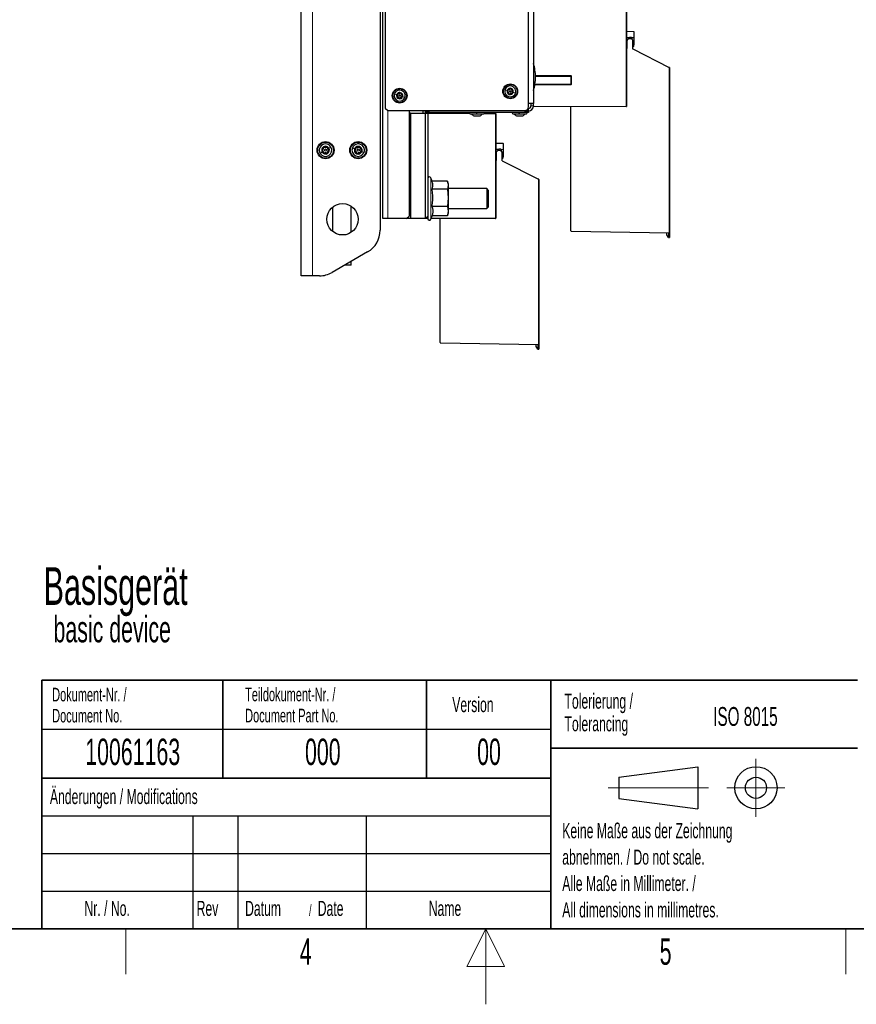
# Model space of a CAD drawing. Header units: millimetres. Extents: x 5 to 418, y 2 to 292.
# Tile 63 of 93: x 155 to 266, y 2 to 133. Entities that reach past the tile are written whole.
import ezdxf

# ---------------------------------------------------------------- set-up
doc = ezdxf.new("R2010")
doc.units = ezdxf.units.MM
doc.layers.add('SLD-0', color=7, linetype='Continuous')
doc.styles.add('SLDTEXTSTYLE0', font='TXT', dxfattribs={"width": 0.605})

msp = doc.modelspace()

# ---------------------------------------------------------------- linework, layer by layer
at = {"color": 7, "linetype": 'Continuous', "lineweight": 25}
for p, q in [((192.4889, 98.6404), (192.4889, 260.3071)), ((203.3222, 106.2237), (203.3222, 249.0571)), ((203.6556, 157.8071), (203.6556, 120.8904)), ((202.9889, 149.9904), (202.9889, 104.7026)), ((222.6556, 121.0571), (222.6556, 134.669)), ((223.3222, 135.0071), (223.3222, 121.5071)), ((235.6556, 134.9896), (235.6556, 121.1237)), ((235.6883, 131.0905), (236.6228, 131.0741)), ((236.6556, 131.0408), (236.6556, 130.2197)), ((235.6883, 130.2752), (235.6556, 130.276)), ((235.6556, 129.406), (235.6883, 129.4069)), ((235.6883, 130.2752), (236.0756, 130.265)), ((235.6889, 129.4069), (235.6883, 129.4069)), ((235.6889, 129.7491), (235.6889, 128.776)), ((236.1504, 130.0802), (236.0222, 130.0824)), ((236.0756, 130.265), (236.0756, 130.2626)), ((236.3231, 130.2583), (236.0756, 130.2626)), ((236.3231, 130.2583), (236.3556, 130.2577)), ((236.3556, 130.2577), (236.6228, 130.253)), ((236.3556, 130.2244), (236.3556, 130.2577)), ((236.3556, 130.2244), (236.3556, 130.0378)), ((236.5222, 128.712), (236.5222, 129.7491)), ((236.6556, 130.2197), (236.6556, 129.2694)), ((235.6556, 128.7427), (235.6562, 128.7427)), ((235.6889, 128.9249), (235.6883, 128.9249)), ((236.5222, 128.7491), (241.3374, 126.2956)), ((241.3556, 126.2659), (241.3556, 104.354)), ((223.5875, 125.1379), (228.2889, 125.1332)), ((228.3222, 124.0697), (228.3222, 125.111)), ((228.2889, 124.0476), (223.5129, 124.0428)), ((223.3222, 121.5071), (222.6556, 121.5071)), ((222.9889, 121.5071), (222.9889, 121.1737)), ((223.3222, 121.1737), (223.3222, 121.5071)), ((203.6556, 120.8904), (203.9889, 120.5571)), ((203.9889, 120.5571), (222.1556, 120.5571)), ((206.8222, 120.5571), (206.8222, 106.5571)), ((206.9889, 120.2237), (206.8222, 120.2237)), ((206.9889, 120.2237), (206.9889, 106.2237)), ((206.9889, 120.2237), (208.9889, 120.2237)), ((208.6556, 120.5571), (208.6556, 120.2237)), ((208.9889, 120.3071), (208.9889, 120.5071)), ((208.9889, 120.5071), (209.4889, 120.5071)), ((209.4889, 120.3071), (208.9889, 120.3071)), ((208.9889, 106.2237), (208.9889, 120.2237)), ((208.9889, 120.2237), (209.3222, 120.2237)), ((209.3222, 120.2237), (209.3222, 106.5571)), ((209.3222, 120.2052), (214.8438, 120.1956)), ((209.4056, 120.5071), (209.4056, 120.5571)), ((222.1556, 120.5071), (209.4889, 120.5071)), ((222.1556, 120.3071), (209.4889, 120.3071)), ((216.7994, 120.1922), (218.289, 120.1896)), ((217.8222, 120.3071), (217.8222, 120.2237)), ((218.2906, 120.1921), (217.823, 120.2166)), ((222.1556, 120.5071), (222.6556, 120.5071)), ((222.6556, 120.3071), (222.1556, 120.3071)), ((222.3222, 120.5856), (222.3222, 120.5071)), ((222.5579, 120.7602), (222.5579, 120.5071)), ((222.6556, 120.8404), (222.6062, 120.8404)), ((222.6556, 120.5071), (222.6556, 120.3071)), ((223.3222, 121.1737), (223.3222, 121.1022)), ((223.3222, 121.0689), (223.3222, 121.1022)), ((235.6223, 121.0903), (223.3222, 121.0689)), ((228.2722, 104.6152), (228.2722, 121.0775)), ((214.9222, 120.1404), (216.7222, 120.1404)), ((215.41, 119.8487), (215.4168, 119.8487)), ((215.4168, 119.8487), (216.2344, 119.8487)), ((218.3222, 120.1562), (218.3222, 120.1588)), ((218.3222, 120.1562), (218.3222, 106.2903)), ((220.5889, 120.1404), (222.3889, 120.1404)), ((221.0767, 119.8487), (221.0835, 119.8487)), ((221.0835, 119.8487), (221.9011, 119.8487)), ((218.355, 116.2571), (219.2895, 116.2408)), ((218.355, 115.4418), (218.3222, 115.4427)), ((218.355, 115.4418), (218.7423, 115.4317)), ((218.817, 115.2468), (218.6889, 115.2491)), ((218.7423, 115.4317), (218.7423, 115.4292)), ((218.9898, 115.4249), (218.7423, 115.4292)), ((218.9898, 115.4249), (219.0222, 115.4244)), ((219.0222, 115.4244), (219.2895, 115.4197)), ((219.0222, 115.391), (219.0222, 115.4244)), ((219.0222, 115.391), (219.0222, 115.2044)), ((219.3222, 116.2075), (219.3222, 115.3864)), ((219.3222, 115.3864), (219.3222, 114.436)), ((218.3222, 114.5727), (218.355, 114.5736)), ((218.3222, 113.9093), (218.3228, 113.9094)), ((218.3556, 114.5736), (218.355, 114.5736)), ((218.3556, 114.0916), (218.355, 114.0916)), ((218.3556, 114.9157), (218.3556, 113.9427)), ((219.1889, 113.8786), (219.1889, 114.9157)), ((219.1889, 113.9157), (224.004, 111.4623)), ((209.8921, 111.1341), (209.7102, 111.6338)), ((211.906, 111.1963), (209.8694, 111.1963)), ((211.906, 111.1963), (211.9889, 110.6749)), ((211.9889, 110.8904), (211.9236, 111.1341)), ((224.0222, 111.4326), (224.0222, 89.5207)), ((211.906, 110.1535), (209.8681, 110.1535)), ((211.9889, 110.6749), (211.906, 110.1535)), ((211.906, 110.1535), (211.9889, 109.0006)), ((211.9889, 110.8904), (211.9889, 110.6749)), ((211.9889, 110.6749), (211.9889, 109.0006)), ((217.1175, 110.2237), (211.9889, 110.2237)), ((217.3222, 110.019), (217.1175, 110.2237)), ((217.1175, 110.2237), (217.1175, 107.7357)), ((217.3222, 110.019), (217.3222, 107.913)), ((211.9889, 109.0006), (211.906, 107.8476)), ((211.9889, 109.0006), (211.9889, 107.216)), ((196.6556, 107.7412), (196.6556, 104.5396)), ((199.1556, 104.4144), (199.1556, 107.8664)), ((211.906, 107.8476), (209.8681, 107.8476)), ((211.906, 107.8476), (211.9889, 107.216)), ((211.9889, 107.216), (211.906, 106.5845)), ((211.9889, 107.5571), (217.1175, 107.5571)), ((211.9889, 107.216), (211.9889, 106.8904)), ((217.1175, 107.5571), (217.3222, 107.7618)), ((217.1175, 107.7357), (217.1175, 107.5571)), ((217.3222, 107.913), (217.3222, 107.7618)), ((203.9889, 106.2237), (203.3222, 106.2237)), ((206.4889, 106.2237), (203.9889, 106.2237)), ((206.4889, 106.2237), (206.8222, 106.5571)), ((206.9889, 106.2237), (206.4889, 106.2237)), ((208.9889, 106.2237), (206.9889, 106.2237)), ((209.3222, 106.5571), (208.9889, 106.2237)), ((209.3222, 106.2413), (209.006, 106.2408)), ((209.3222, 106.5571), (209.3222, 106.2154)), ((209.7102, 106.147), (209.8694, 106.5845)), ((218.289, 106.257), (209.7448, 106.2421)), ((211.906, 106.5845), (209.8681, 106.5845)), ((210.9389, 89.7818), (210.9389, 106.2442)), ((211.906, 106.5845), (211.9162, 106.6487)), ((211.9236, 106.6467), (211.9889, 106.8904)), ((228.305, 104.5818), (241.3228, 104.3546)), ((241.0222, 104.0824), (241.0222, 104.3599)), ((241.2166, 103.7457), (241.0222, 104.0824)), ((241.2166, 104.3565), (241.2166, 103.7457)), ((241.2166, 103.7457), (241.3556, 103.7433)), ((241.3556, 104.354), (241.3228, 104.3546)), ((241.3556, 104.354), (241.3556, 103.7433)), ((201.3222, 101.8158), (196.5957, 99.087)), ((199.1556, 100.0571), (198.276, 100.0571)), ((199.1556, 100.0571), (199.1556, 100.5649)), ((193.9889, 98.6404), (192.4889, 98.6404)), ((194.9291, 98.6404), (193.9889, 98.6404)), ((210.9717, 89.7485), (223.9895, 89.5213)), ((223.6889, 89.2491), (223.6889, 89.5265)), ((223.8833, 88.9124), (223.6889, 89.2491)), ((223.8833, 89.5231), (223.8833, 88.9124)), ((223.8833, 88.9124), (224.0222, 88.9099)), ((224.0222, 89.5207), (223.9895, 89.5213)), ((224.0222, 89.5207), (224.0222, 88.9099))]:
    msp.add_line(p, q, dxfattribs=at)
at = {"color": 7, "linetype": 'Continuous', "lineweight": 18}
for p, q in [((193.9889, 260.3071), (193.9889, 98.6404)), ((235.6223, 121.1237), (235.6223, 134.9896)), ((235.6556, 131.0571), (235.6883, 131.0571)), ((235.6883, 131.0571), (235.6883, 130.2752)), ((236.6228, 131.0408), (235.6883, 131.0571)), ((236.6228, 130.253), (236.6228, 131.0408)), ((236.6556, 131.0408), (236.6228, 131.0408)), ((235.6556, 129.4394), (235.6889, 129.4402)), ((235.6883, 129.4069), (235.6883, 128.9583)), ((236.3231, 130.0542), (236.3231, 130.2583)), ((236.6228, 130.2197), (236.3556, 130.2244)), ((236.6228, 129.2694), (236.6228, 130.2197)), ((236.6556, 130.2197), (236.6228, 130.2197)), ((235.6883, 128.9583), (235.6556, 128.9583)), ((235.6883, 128.9583), (235.6889, 128.9583)), ((241.3228, 126.2659), (236.5222, 128.712)), ((236.6556, 129.2694), (236.6228, 129.2694)), ((241.3228, 104.3546), (241.3228, 126.2659)), ((241.3228, 126.2659), (241.3556, 126.2659)), ((223.5852, 125.2212), (228.2888, 125.2165)), ((228.289, 125.1227), (223.5875, 125.1369)), ((228.289, 125.1227), (228.3132, 125.1227)), ((228.289, 124.0581), (228.289, 125.1227)), ((228.3222, 125.111), (228.3556, 125.111)), ((228.3556, 125.111), (228.3556, 124.0697)), ((228.2888, 123.9643), (223.4991, 123.9594)), ((223.513, 124.0436), (228.289, 124.0581)), ((228.289, 124.0581), (228.3132, 124.0581)), ((228.3222, 124.0697), (228.3556, 124.0697)), ((203.9889, 120.5571), (203.9889, 106.2237)), ((208.6556, 120.2397), (214.8391, 120.2289)), ((214.866, 120.1622), (209.3222, 120.1719)), ((209.4889, 120.5071), (209.4889, 120.3071)), ((216.8056, 120.2255), (217.789, 120.2238)), ((217.789, 120.2238), (217.789, 120.3071)), ((217.789, 120.2238), (217.8222, 120.2237)), ((222.1556, 120.3071), (222.1556, 120.5071)), ((222.6556, 120.8404), (222.6556, 120.5071)), ((222.9889, 121.1737), (223.3222, 121.1737)), ((223.3222, 121.1022), (235.6223, 121.1237)), ((235.6223, 121.1237), (235.6556, 121.1237)), ((218.289, 120.1562), (216.7746, 120.1589)), ((218.289, 106.2903), (218.289, 120.1562)), ((218.289, 120.1562), (218.3222, 120.1562)), ((218.3222, 116.2238), (218.355, 116.2238)), ((218.355, 116.2238), (218.355, 115.4418)), ((219.2895, 116.2075), (218.355, 116.2238)), ((218.9898, 115.2209), (218.9898, 115.4249)), ((219.2895, 115.3864), (219.0222, 115.391)), ((219.2895, 115.4197), (219.2895, 116.2075)), ((219.3222, 116.2075), (219.2895, 116.2075)), ((219.2895, 114.436), (219.2895, 115.3864)), ((219.3222, 115.3864), (219.2895, 115.3864)), ((218.3222, 114.606), (218.3556, 114.6069)), ((218.355, 114.1249), (218.3222, 114.1249)), ((218.355, 114.5736), (218.355, 114.1249)), ((218.355, 114.1249), (218.3556, 114.1249)), ((223.9895, 111.4326), (219.1889, 113.8786)), ((219.3222, 114.436), (219.2895, 114.436)), ((209.7102, 111.6338), (209.7102, 106.5937)), ((223.9895, 89.5213), (223.9895, 111.4326)), ((223.9895, 111.4326), (224.0222, 111.4326)), ((209.0394, 106.2742), (209.3222, 106.2747)), ((209.7102, 106.5937), (209.7102, 106.147)), ((209.7569, 106.2754), (218.289, 106.2903)), ((218.289, 106.2903), (218.3222, 106.2903))]:
    msp.add_line(p, q, dxfattribs=at)
at = {"color": 7, "linetype": 'Continuous', "lineweight": 25}
for centre, radius in [((220.2389, 123.1071), 0.9833), ((205.5722, 122.5404), 0.9833), ((220.2389, 123.1071), 0.0863), ((205.5722, 122.5404), 0.0863), ((195.7389, 115.3071), 1.1333), ((200.0722, 115.3071), 1.1333), ((195.7389, 115.3071), 0.1491), ((200.0722, 115.3071), 0.1491), ((197.9889, 106.1404), 2.0833)]:
    msp.add_circle(centre, radius, dxfattribs=at)
at = {"color": 7, "linetype": 'Continuous', "lineweight": 18}
for centre, radius in [((205.5722, 122.5404), 0.9), ((220.2389, 123.1071), 0.9), ((195.7389, 115.3071), 1.0333), ((200.0722, 115.3071), 1.0333)]:
    msp.add_circle(centre, radius, dxfattribs=at)
at = {"color": 7, "linetype": 'Continuous', "lineweight": 25}
for centre, radius, start, end in [((235.6889, 131.1238), 0.0333, 180, 269), ((236.6222, 131.0408), 0.0333, 0, 89), ((236.0222, 129.7491), 0.3333, 90, 180), ((236.0222, 129.7491), 0.3333, 88, 90), ((236.1889, 129.7491), 0.3333, 0, 96.640635), ((236.6222, 130.2197), 0.0333, 0, 89), ((235.6556, 128.776), 0.0333, 271, 0), ((235.6889, 128.8916), 0.0333, 91.037953, 104.422821), ((236.3228, 129.2694), 0.3, 311.661424, 0), ((236.3222, 129.2694), 0.3333, 306.869898, 0), ((217.4367, 125.0071), 6.1522, 0, 16.931195), ((241.3222, 126.2659), 0.0333, 0, 63), ((217.4367, 125.0071), 6.1522, 343.068805, 0), ((228.2889, 125.0998), 0.0333, 0, 89.923081), ((205.5722, 122.5404), 0.7333, 342.098601, 162.098601), ((205.5722, 122.5404), 0.4125, 342.098601, 162.098601), ((205.5722, 122.5404), 0.375, 132.098601, 192.098601), ((205.5722, 122.5404), 0.375, 72.098601, 132.098601), ((205.5722, 122.5404), 0.375, 12.098601, 72.098601), ((220.2389, 123.1071), 0.7333, 162.098601, 342.098601), ((220.2389, 123.1071), 0.7333, 342.098601, 162.098601), ((220.2389, 123.1071), 0.4125, 162.098601, 342.098601), ((220.2389, 123.1071), 0.4125, 342.098601, 162.098601), ((220.2389, 123.1071), 0.375, 132.098601, 192.098601), ((220.2389, 123.1071), 0.375, 192.098601, 252.098601), ((220.2389, 123.1071), 0.375, 72.098601, 132.098601), ((220.2389, 123.1071), 0.375, 252.098601, 312.098601), ((220.2389, 123.1071), 0.375, 12.098601, 72.098601), ((220.2389, 123.1071), 0.375, 312.098601, 12.098601), ((228.2889, 124.0809), 0.0333, 270.041471, 0), ((205.5722, 122.5404), 0.7333, 162.098601, 342.098601), ((205.5722, 122.5404), 0.4125, 162.098601, 342.098601), ((205.5722, 122.5404), 0.375, 192.098601, 252.098601), ((205.5722, 122.5404), 0.375, 252.098601, 312.098601), ((205.5722, 122.5404), 0.375, 312.098601, 12.098601), ((214.9222, 120.2237), 0.0833, 90, 270), ((216.7222, 120.2237), 0.0833, 270, 90), ((217.8556, 120.2483), 0.0333, 180, 267), ((217.8556, 120.2237), 0.0333, 180, 269.9), ((218.2889, 120.1562), 0.0333, 0, 89.9), ((218.2889, 120.1588), 0.0333, 0, 87), ((220.5889, 120.2237), 0.0833, 90, 270), ((222.1556, 121.0571), 0.5, 270, 0), ((222.3889, 120.2237), 0.0833, 270, 90), ((222.6556, 121.1737), 0.6667, 270, 0), ((222.6556, 121.1737), 0.3333, 270, 360), ((235.6222, 121.1237), 0.0333, 270.1, 0), ((218.3556, 116.2904), 0.0333, 180, 269), ((195.7389, 115.3071), 0.8333, 30, 210), ((195.7389, 115.3071), 0.8333, 210, 30), ((195.7389, 115.3071), 0.5133, 30, 210), ((195.7389, 115.3071), 0.4667, 120, 180), ((195.7389, 115.3071), 0.4667, 180, 240), ((195.7389, 115.3071), 0.5133, 210, 30), ((195.7389, 115.3071), 0.4667, 60, 120), ((195.7389, 115.3071), 0.4667, 0, 60), ((195.7389, 115.3071), 0.4667, 300, 0), ((200.0722, 115.3071), 0.8333, 157.551719, 337.551719), ((200.0722, 115.3071), 0.8333, 337.551719, 157.551719), ((200.0722, 115.3071), 0.5133, 157.551719, 337.551719), ((200.0722, 115.3071), 0.5133, 337.551719, 157.551719), ((200.0722, 115.3071), 0.4667, 127.551719, 187.551719), ((200.0722, 115.3071), 0.4667, 187.551719, 247.551719), ((200.0722, 115.3071), 0.4667, 67.551719, 127.551719), ((200.0722, 115.3071), 0.4667, 7.551719, 67.551719), ((200.0722, 115.3071), 0.4667, 307.551719, 7.551719), ((218.6889, 114.9157), 0.3333, 90, 180), ((218.6889, 114.9157), 0.3333, 88, 90), ((218.8556, 114.9157), 0.3333, 0, 96.640635), ((219.2889, 116.2075), 0.0333, 0, 89), ((219.2889, 115.3864), 0.0333, 0, 89), ((195.7389, 115.3071), 0.4667, 240, 300), ((200.0722, 115.3071), 0.4667, 247.551719, 307.551719), ((218.3222, 113.9427), 0.0333, 271, 0), ((218.3556, 114.0583), 0.0333, 91.037953, 104.422821), ((218.9895, 114.436), 0.3, 311.661424, 0), ((218.9889, 114.436), 0.3333, 306.869898, 0), ((209.5222, 111.5654), 0.2, 20, 180), ((223.9889, 111.4326), 0.0333, 0, 63), ((209.5222, 106.2154), 0.2, 180, 340), ((218.2889, 106.2903), 0.0333, 270.1, 0), ((199.6556, 104.7026), 3.3333, 300, 0), ((228.3056, 104.6152), 0.0333, 180, 269), ((194.9291, 101.9737), 3.3333, 270, 300), ((210.9722, 89.7818), 0.0333, 180, 269)]:
    msp.add_arc(centre, radius, start, end, dxfattribs=at)
at = {"color": 7, "linetype": 'Continuous', "lineweight": 18}
for centre, radius, start, end in [((236.1452, 131.0575), 0.4779, 358.001617, 1.998383), ((236.1452, 130.2364), 0.4779, 358.001617, 1.998383), ((240.8538, 126.5141), 0.5306, 332.112167, 335.68384), ((222.5636, 120.2071), 4.7747, 179.800002, 180.199998), ((213.5143, 120.1729), 4.7747, 359.800002, 0.199998), ((230.8476, 121.107), 4.7747, 359.800002, 0.199998), ((218.8119, 116.2241), 0.4779, 358.001617, 1.998383), ((218.8119, 115.403), 0.4779, 358.001617, 1.998383), ((223.5205, 111.6808), 0.5306, 332.112167, 335.68384), ((213.5143, 106.2737), 4.7747, 359.800002, 0.199998)]:
    msp.add_arc(centre, radius, start, end, dxfattribs=at)
for centre, major_axis, ratio, start_param, end_param in [((235.6889, 131.0571), (-0.0006, 0.0333), 0.0174285, 6.28257669, 7.85306843), ((235.6889, 128.9583), (0.0006, 0.0333), 0.0174285, 1.57170953, 3.14220127), ((228.2889, 125.2165), (0, 0.0833), 0.00069813, 1.57079358, 3.14159123), ((228.2889, 125.1227), (0.0001, 0.0833), 0.00069813, 4.71239299, 6.28318404), ((228.2889, 123.9643), (0, 0.0833), 0.00069813, 0.00000142, 1.57079907), ((218.3556, 116.2238), (-0.0006, 0.0333), 0.0174285, 6.28257669, 7.85306843), ((218.3556, 114.1249), (0.0006, 0.0333), 0.0174285, 1.57170953, 3.14220127)]:
    msp.add_ellipse(centre, major_axis=major_axis, ratio=ratio, start_param=start_param, end_param=end_param, dxfattribs=at)
at = {"color": 7, "linetype": 'Continuous', "lineweight": 25}
for points, knots in [([(235.6806, 128.9239), (235.6806, 128.9239), (235.6807, 128.9239), (235.6802, 128.9239), (235.679, 128.9239), (235.6771, 128.924), (235.6744, 128.924), (235.6718, 128.9241), (235.6688, 128.9241), (235.6657, 128.9242), (235.6626, 128.9242), (235.6599, 128.9243), (235.658, 128.9243), (235.6568, 128.9243), (235.6561, 128.9243), (235.6557, 128.9244), (235.6556, 128.9244), (235.6556, 128.9244)], [0, 0, 0, 0, 0.02123815, 0.05408431, 0.08783945, 0.15868715, 0.23015685, 0.30176826, 0.37338171, 0.4704152, 0.56775079, 0.6665627, 0.76620679, 0.82390671, 0.88187026, 0.94075328, 1, 1, 1, 1]), ([(205.3208, 122.8186), (205.3149, 122.8121), (205.3031, 122.7989), (205.2956, 122.7738), (205.2958, 122.7486), (205.3022, 122.7342), (205.3054, 122.7269)], [0, 0, 0, 0, 0.25003302, 0.49963153, 0.74922769, 1, 1, 1, 1]), ([(205.4137, 122.8248), (205.4068, 122.8286), (205.393, 122.8364), (205.3681, 122.8392), (205.3422, 122.8343), (205.328, 122.8239), (205.3208, 122.8186)], [0, 0, 0, 0, 0.24981472, 0.49990781, 0.75012012, 1, 1, 1, 1]), ([(205.4137, 122.8248), (205.4286, 122.8166), (205.451, 122.8043), (205.4875, 122.8007), (205.5156, 122.8034), (205.5424, 122.8124), (205.5745, 122.8306), (205.59, 122.8511), (205.6003, 122.8648)], [0, 0, 0, 0, 0.24919948, 0.37433619, 0.49893021, 0.62400742, 0.74975934, 1, 1, 1, 1]), ([(205.6875, 122.8972), (205.6789, 122.8991), (205.6616, 122.9027), (205.6361, 122.8966), (205.6144, 122.8839), (205.605, 122.8711), (205.6003, 122.8648)], [0, 0, 0, 0, 0.24999065, 0.49961057, 0.74912711, 1, 1, 1, 1]), ([(205.7392, 122.8199), (205.7391, 122.8278), (205.739, 122.8436), (205.7289, 122.8666), (205.7118, 122.8865), (205.6956, 122.8937), (205.6875, 122.8972)], [0, 0, 0, 0, 0.24985187, 0.49990154, 0.75011466, 1, 1, 1, 1]), ([(205.7392, 122.8199), (205.7396, 122.8029), (205.7402, 122.7773), (205.7554, 122.7439), (205.7717, 122.7209), (205.7929, 122.7022), (205.8247, 122.6836), (205.8502, 122.6804), (205.8672, 122.6782)], [0, 0, 0, 0, 0.24920104, 0.37433782, 0.49893155, 0.62400843, 0.74976002, 1, 1, 1, 1]), ([(219.9133, 123.1119), (219.9066, 123.1079), (219.8929, 123.0999), (219.878, 123.0796), (219.8694, 123.0548), (219.8713, 123.0372), (219.8722, 123.0285)], [0, 0, 0, 0, 0.24980712, 0.50005507, 0.75030939, 1, 1, 1, 1]), ([(219.8722, 123.0285), (219.875, 123.0201), (219.8804, 123.0033), (219.8985, 122.9842), (219.9203, 122.9718), (219.9361, 122.9701), (219.9439, 122.9692)], [0, 0, 0, 0, 0.24985708, 0.49946639, 0.74901135, 1, 1, 1, 1]), ([(219.9133, 123.1119), (219.9279, 123.1208), (219.9497, 123.134), (219.9711, 123.1639), (219.9828, 123.1895), (219.9884, 123.2173), (219.9887, 123.2541), (219.9787, 123.2778), (219.972, 123.2936)], [0, 0, 0, 0, 0.249167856, 0.374303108, 0.498903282, 0.623987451, 0.749746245, 1, 1, 1, 1]), ([(220.0719, 122.8275), (220.0715, 122.8446), (220.0709, 122.8701), (220.0558, 122.9035), (220.0394, 122.9265), (220.0182, 122.9452), (219.9864, 122.9639), (219.9609, 122.9671), (219.9439, 122.9692)], [0, 0, 0, 0, 0.249201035, 0.374337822, 0.498931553, 0.624008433, 0.749760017, 1, 1, 1, 1]), ([(219.9875, 123.3853), (219.9816, 123.3787), (219.9698, 123.3656), (219.9623, 123.3404), (219.9625, 123.3153), (219.9689, 123.3008), (219.972, 123.2936)], [0, 0, 0, 0, 0.25003302, 0.49963153, 0.74922769, 1, 1, 1, 1]), ([(220.0803, 123.3914), (220.0735, 123.3953), (220.0597, 123.4031), (220.0347, 123.4059), (220.0089, 123.401), (219.9946, 123.3905), (219.9875, 123.3853)], [0, 0, 0, 0, 0.249814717, 0.499907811, 0.750120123, 1, 1, 1, 1]), ([(220.0719, 122.8275), (220.072, 122.8196), (220.0721, 122.8039), (220.0822, 122.7808), (220.0994, 122.7609), (220.1155, 122.7538), (220.1236, 122.7502)], [0, 0, 0, 0, 0.249851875, 0.499901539, 0.750114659, 1, 1, 1, 1]), ([(220.0803, 123.3914), (220.0953, 123.3832), (220.1177, 123.371), (220.1542, 123.3674), (220.1823, 123.3701), (220.2091, 123.3791), (220.2412, 123.3973), (220.2567, 123.4178), (220.267, 123.4314)], [0, 0, 0, 0, 0.249199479, 0.374336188, 0.498930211, 0.624007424, 0.749759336, 1, 1, 1, 1]), ([(220.1236, 122.7502), (220.1323, 122.7484), (220.1496, 122.7447), (220.1751, 122.7508), (220.1967, 122.7636), (220.2061, 122.7763), (220.2108, 122.7827)], [0, 0, 0, 0, 0.24999065, 0.49961057, 0.74912711, 1, 1, 1, 1]), ([(220.3975, 122.8227), (220.3825, 122.8309), (220.3601, 122.8431), (220.3236, 122.8467), (220.2955, 122.844), (220.2687, 122.835), (220.2366, 122.8168), (220.2211, 122.7963), (220.2108, 122.7827)], [0, 0, 0, 0, 0.24919948, 0.37433619, 0.49893021, 0.62400742, 0.74975934, 1, 1, 1, 1]), ([(220.3542, 123.4639), (220.3455, 123.4657), (220.3282, 123.4694), (220.3027, 123.4633), (220.2811, 123.4506), (220.2717, 123.4378), (220.267, 123.4314)], [0, 0, 0, 0, 0.24999065, 0.49961057, 0.74912711, 1, 1, 1, 1]), ([(220.4059, 123.3866), (220.4058, 123.3945), (220.4057, 123.4103), (220.3956, 123.4333), (220.3784, 123.4532), (220.3623, 123.4603), (220.3542, 123.4639)], [0, 0, 0, 0, 0.249851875, 0.499901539, 0.750114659, 1, 1, 1, 1]), ([(220.3975, 122.8227), (220.4044, 122.8188), (220.4181, 122.811), (220.4431, 122.8082), (220.4689, 122.8131), (220.4832, 122.8236), (220.4903, 122.8288)], [0, 0, 0, 0, 0.24981472, 0.49990781, 0.75012012, 1, 1, 1, 1]), ([(220.4059, 123.3866), (220.4063, 123.3695), (220.4069, 123.344), (220.422, 123.3106), (220.4384, 123.2876), (220.4596, 123.2689), (220.4914, 123.2502), (220.5169, 123.247), (220.5339, 123.2449)], [0, 0, 0, 0, 0.24920104, 0.37433782, 0.49893155, 0.62400843, 0.74976002, 1, 1, 1, 1]), ([(220.5645, 123.1022), (220.5499, 123.0934), (220.5281, 123.0801), (220.5067, 123.0502), (220.495, 123.0246), (220.4894, 122.9968), (220.4891, 122.96), (220.4991, 122.9363), (220.5058, 122.9205)], [0, 0, 0, 0, 0.249167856, 0.374303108, 0.498903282, 0.623987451, 0.749746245, 1, 1, 1, 1]), ([(220.4903, 122.8288), (220.4962, 122.8354), (220.508, 122.8485), (220.5155, 122.8737), (220.5153, 122.8988), (220.509, 122.9133), (220.5058, 122.9205)], [0, 0, 0, 0, 0.250033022, 0.499631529, 0.749227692, 1, 1, 1, 1]), ([(220.6056, 123.1857), (220.6028, 123.1941), (220.5974, 123.2109), (220.5794, 123.2299), (220.5575, 123.2423), (220.5417, 123.244), (220.5339, 123.2449)], [0, 0, 0, 0, 0.24985708, 0.49946639, 0.74901135, 1, 1, 1, 1]), ([(220.5645, 123.1022), (220.5713, 123.1062), (220.5849, 123.1142), (220.5998, 123.1345), (220.6084, 123.1593), (220.6065, 123.1769), (220.6056, 123.1857)], [0, 0, 0, 0, 0.24980712, 0.50005507, 0.75030939, 1, 1, 1, 1]), ([(205.2467, 122.5452), (205.2399, 122.5412), (205.2263, 122.5332), (205.2114, 122.513), (205.2027, 122.4881), (205.2046, 122.4706), (205.2056, 122.4618)], [0, 0, 0, 0, 0.24980712, 0.50005507, 0.75030939, 1, 1, 1, 1]), ([(205.2056, 122.4618), (205.2083, 122.4534), (205.2138, 122.4366), (205.2318, 122.4175), (205.2537, 122.4052), (205.2694, 122.4034), (205.2773, 122.4025)], [0, 0, 0, 0, 0.24985708, 0.49946639, 0.74901135, 1, 1, 1, 1]), ([(205.2467, 122.5452), (205.2612, 122.5541), (205.2831, 122.5674), (205.3044, 122.5972), (205.3162, 122.6229), (205.3217, 122.6506), (205.322, 122.6875), (205.312, 122.7111), (205.3054, 122.7269)], [0, 0, 0, 0, 0.24916786, 0.37430311, 0.49890328, 0.62398745, 0.74974625, 1, 1, 1, 1]), ([(205.4053, 122.2609), (205.4049, 122.2779), (205.4043, 122.3035), (205.3891, 122.3369), (205.3728, 122.3599), (205.3515, 122.3786), (205.3197, 122.3972), (205.2942, 122.4004), (205.2773, 122.4025)], [0, 0, 0, 0, 0.24920104, 0.37433782, 0.49893155, 0.62400843, 0.74976002, 1, 1, 1, 1]), ([(205.4053, 122.2609), (205.4053, 122.253), (205.4055, 122.2372), (205.4155, 122.2142), (205.4327, 122.1942), (205.4489, 122.1871), (205.457, 122.1835)], [0, 0, 0, 0, 0.24985187, 0.49990154, 0.75011466, 1, 1, 1, 1]), ([(205.457, 122.1835), (205.4656, 122.1817), (205.4829, 122.178), (205.5084, 122.1841), (205.5301, 122.1969), (205.5394, 122.2096), (205.5441, 122.216)], [0, 0, 0, 0, 0.24999065, 0.49961057, 0.74912711, 1, 1, 1, 1]), ([(205.7308, 122.256), (205.7159, 122.2642), (205.6934, 122.2765), (205.6569, 122.28), (205.6288, 122.2774), (205.602, 122.2683), (205.57, 122.2501), (205.5545, 122.2296), (205.5441, 122.216)], [0, 0, 0, 0, 0.24919948, 0.37433619, 0.49893021, 0.62400742, 0.74975934, 1, 1, 1, 1]), ([(205.7308, 122.256), (205.7377, 122.2521), (205.7514, 122.2444), (205.7764, 122.2416), (205.8022, 122.2465), (205.8165, 122.2569), (205.8236, 122.2621)], [0, 0, 0, 0, 0.249814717, 0.499907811, 0.750120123, 1, 1, 1, 1]), ([(205.8978, 122.5355), (205.8832, 122.5267), (205.8614, 122.5134), (205.8401, 122.4836), (205.8283, 122.4579), (205.8227, 122.4302), (205.8225, 122.3933), (205.8325, 122.3696), (205.8391, 122.3539)], [0, 0, 0, 0, 0.24916786, 0.37430311, 0.49890328, 0.62398745, 0.74974625, 1, 1, 1, 1]), ([(205.8236, 122.2621), (205.8296, 122.2687), (205.8414, 122.2818), (205.8489, 122.307), (205.8486, 122.3321), (205.8423, 122.3466), (205.8391, 122.3539)], [0, 0, 0, 0, 0.25003302, 0.49963153, 0.74922769, 1, 1, 1, 1]), ([(205.9389, 122.619), (205.9362, 122.6274), (205.9307, 122.6442), (205.9127, 122.6632), (205.8908, 122.6756), (205.8751, 122.6774), (205.8672, 122.6782)], [0, 0, 0, 0, 0.24985708, 0.49946639, 0.74901135, 1, 1, 1, 1]), ([(205.8978, 122.5355), (205.9046, 122.5395), (205.9182, 122.5476), (205.9331, 122.5678), (205.9418, 122.5926), (205.9399, 122.6102), (205.9389, 122.619)], [0, 0, 0, 0, 0.249807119, 0.500055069, 0.750309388, 1, 1, 1, 1]), ([(215.0894, 120.1404), (215.1345, 120.0826), (215.2247, 119.967), (215.3482, 119.8881), (215.41, 119.8487)], [0, 0, 0, 0, 0.5, 1, 1, 1, 1]), ([(215.8354, 120.1689), (215.8316, 120.165), (215.8239, 120.1572), (215.8041, 120.148), (215.7797, 120.1419), (215.7529, 120.1396), (215.7278, 120.1418), (215.7081, 120.1479), (215.6952, 120.1572), (215.693, 120.165), (215.692, 120.1689)], [0, 0, 0, 0, 0.12522174, 0.24948305, 0.37432565, 0.49906277, 0.6238964, 0.74938803, 0.87444058, 1, 1, 1, 1]), ([(216.2345, 119.8487), (216.2962, 119.8881), (216.4198, 119.967), (216.51, 120.0826), (216.5551, 120.1404)], [0, 0, 0, 0, 0.5, 1, 1, 1, 1]), ([(220.7556, 120.1404), (220.8007, 120.0826), (220.8909, 119.967), (221.0146, 119.8881), (221.0764, 119.8487)], [0, 0, 0, 0, 0.500000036, 1, 1, 1, 1]), ([(220.7561, 120.1404), (220.8012, 120.0826), (220.8913, 119.967), (221.0149, 119.8881), (221.0767, 119.8487)], [0, 0, 0, 0, 0.5, 1, 1, 1, 1]), ([(221.5021, 120.1689), (221.4982, 120.165), (221.4906, 120.1572), (221.4707, 120.148), (221.4464, 120.1419), (221.4196, 120.1396), (221.3945, 120.1418), (221.3748, 120.1479), (221.3619, 120.1572), (221.3597, 120.165), (221.3586, 120.1689)], [0, 0, 0, 0, 0.12522174, 0.24948305, 0.37432565, 0.49906277, 0.6238964, 0.74938803, 0.87444058, 1, 1, 1, 1]), ([(221.9011, 119.8487), (221.9629, 119.8881), (222.0865, 119.967), (222.1767, 120.0826), (222.2217, 120.1404)], [0, 0, 0, 0, 0.5, 1, 1, 1, 1]), ([(221.9014, 119.8487), (221.9632, 119.8881), (222.0869, 119.967), (222.1771, 120.0826), (222.2222, 120.1404)], [0, 0, 0, 0, 0.49999996, 1, 1, 1, 1]), ([(195.344, 115.3979), (195.3347, 115.3948), (195.3161, 115.3886), (195.2926, 115.3678), (195.2756, 115.3399), (195.2734, 115.318), (195.2722, 115.3071)], [0, 0, 0, 0, 0.249816, 0.49990758, 0.75011993, 1, 1, 1, 1]), ([(195.2722, 115.3071), (195.2734, 115.2961), (195.2756, 115.2742), (195.2926, 115.2463), (195.316, 115.2256), (195.3347, 115.2194), (195.344, 115.2162)], [0, 0, 0, 0, 0.25003202, 0.49963172, 0.74922753, 1, 1, 1, 1]), ([(195.344, 115.3979), (195.364, 115.4048), (195.3941, 115.4153), (195.4279, 115.4461), (195.4488, 115.4742), (195.4628, 115.5065), (195.4728, 115.5513), (195.4668, 115.5827), (195.4628, 115.6036)], [0, 0, 0, 0, 0.24921908, 0.37435669, 0.49894691, 0.62401981, 0.74976746, 1, 1, 1, 1]), ([(195.4628, 115.0105), (195.4668, 115.0313), (195.4727, 115.0626), (195.463, 115.1072), (195.4491, 115.1394), (195.4281, 115.1677), (195.3943, 115.1987), (195.3641, 115.2092), (195.344, 115.2162)], [0, 0, 0, 0, 0.24919366, 0.37433011, 0.49892527, 0.62400376, 0.74975694, 1, 1, 1, 1]), ([(195.5056, 115.7112), (195.4967, 115.7047), (195.4788, 115.6919), (195.4632, 115.6632), (195.4569, 115.6326), (195.4608, 115.6133), (195.4628, 115.6036)], [0, 0, 0, 0, 0.249989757, 0.499610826, 0.749127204, 1, 1, 1, 1]), ([(195.4628, 115.0105), (195.4609, 115.0009), (195.4569, 114.9816), (195.4632, 114.9509), (195.4788, 114.9223), (195.4967, 114.9094), (195.5056, 114.9029)], [0, 0, 0, 0, 0.24980599, 0.50005449, 0.75030941, 1, 1, 1, 1]), ([(195.6201, 115.6944), (195.6128, 115.7009), (195.5981, 115.714), (195.5684, 115.7239), (195.5357, 115.7247), (195.5156, 115.7157), (195.5056, 115.7112)], [0, 0, 0, 0, 0.24985308, 0.49990135, 0.75011449, 1, 1, 1, 1]), ([(195.6201, 115.6944), (195.6362, 115.6806), (195.6603, 115.6598), (195.7038, 115.6459), (195.7386, 115.6419), (195.7736, 115.6459), (195.8174, 115.6597), (195.8416, 115.6805), (195.8577, 115.6944)], [0, 0, 0, 0, 0.24922033, 0.37435801, 0.49894799, 0.62402062, 0.74976801, 1, 1, 1, 1]), ([(195.8577, 114.9197), (195.8416, 114.9335), (195.8175, 114.9543), (195.774, 114.9682), (195.7392, 114.9723), (195.7042, 114.9683), (195.6605, 114.9545), (195.6362, 114.9336), (195.6201, 114.9197)], [0, 0, 0, 0, 0.24922033, 0.37435801, 0.49894799, 0.62402062, 0.74976801, 1, 1, 1, 1]), ([(195.9722, 115.7112), (195.9622, 115.7157), (195.9421, 115.7247), (195.9095, 115.7239), (195.8798, 115.714), (195.8651, 115.701), (195.8577, 115.6944)], [0, 0, 0, 0, 0.24985796, 0.49946675, 0.74901133, 1, 1, 1, 1]), ([(196.015, 115.6036), (196.017, 115.6132), (196.0209, 115.6325), (196.0146, 115.6632), (195.999, 115.6919), (195.9811, 115.7048), (195.9722, 115.7112)], [0, 0, 0, 0, 0.249805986, 0.500054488, 0.750309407, 1, 1, 1, 1]), ([(195.9722, 114.9029), (195.9811, 114.9094), (195.999, 114.9223), (196.0146, 114.9509), (196.0209, 114.9815), (196.017, 115.0008), (196.015, 115.0105)], [0, 0, 0, 0, 0.24998976, 0.49961083, 0.7491272, 1, 1, 1, 1]), ([(196.1338, 115.2162), (196.1138, 115.2093), (196.0837, 115.1988), (196.05, 115.168), (196.029, 115.1399), (196.015, 115.1076), (196.005, 115.0628), (196.011, 115.0314), (196.015, 115.0105)], [0, 0, 0, 0, 0.24921908, 0.37435669, 0.49894691, 0.62401981, 0.74976746, 1, 1, 1, 1]), ([(196.015, 115.6036), (196.011, 115.5828), (196.0051, 115.5515), (196.0148, 115.5069), (196.0287, 115.4747), (196.0497, 115.4464), (196.0835, 115.4154), (196.1137, 115.4049), (196.1338, 115.3979)], [0, 0, 0, 0, 0.24919366, 0.3743301, 0.49892526, 0.62400376, 0.74975694, 1, 1, 1, 1]), ([(196.2056, 115.3071), (196.2044, 115.318), (196.2022, 115.3399), (196.1852, 115.3678), (196.1618, 115.3885), (196.1431, 115.3947), (196.1338, 115.3979)], [0, 0, 0, 0, 0.25003202, 0.49963172, 0.74922753, 1, 1, 1, 1]), ([(196.1338, 115.2162), (196.1431, 115.2193), (196.1617, 115.2256), (196.1852, 115.2463), (196.2022, 115.2742), (196.2044, 115.2961), (196.2056, 115.3071)], [0, 0, 0, 0, 0.249816, 0.49990758, 0.75011993, 1, 1, 1, 1]), ([(199.6689, 115.3452), (199.66, 115.3409), (199.6424, 115.3323), (199.6219, 115.3086), (199.6087, 115.2787), (199.6093, 115.2567), (199.6096, 115.2457)], [0, 0, 0, 0, 0.24980599, 0.50005449, 0.75030941, 1, 1, 1, 1]), ([(199.6096, 115.2457), (199.6122, 115.235), (199.6173, 115.2137), (199.6378, 115.1882), (199.6637, 115.1707), (199.683, 115.167), (199.6927, 115.1651)], [0, 0, 0, 0, 0.24985796, 0.49946675, 0.74901133, 1, 1, 1, 1]), ([(199.6689, 115.3452), (199.6878, 115.3547), (199.7162, 115.3691), (199.7456, 115.404), (199.7627, 115.4347), (199.7724, 115.4685), (199.7763, 115.5142), (199.7663, 115.5446), (199.7596, 115.5648)], [0, 0, 0, 0, 0.24919366, 0.3743301, 0.49892526, 0.62400376, 0.74975694, 1, 1, 1, 1]), ([(199.8375, 114.9768), (199.8387, 114.9979), (199.8405, 115.0297), (199.825, 115.0727), (199.807, 115.1028), (199.7825, 115.1281), (199.7449, 115.1543), (199.7136, 115.1608), (199.6927, 115.1651)], [0, 0, 0, 0, 0.24922033, 0.37435801, 0.49894799, 0.62402062, 0.74976801, 1, 1, 1, 1]), ([(199.7878, 115.677), (199.7798, 115.6695), (199.7639, 115.6543), (199.7521, 115.6239), (199.7499, 115.5927), (199.7563, 115.5741), (199.7596, 115.5648)], [0, 0, 0, 0, 0.25003202, 0.49963172, 0.74922753, 1, 1, 1, 1]), ([(199.9036, 115.6755), (199.8954, 115.681), (199.8791, 115.6919), (199.8484, 115.6979), (199.8159, 115.6944), (199.7972, 115.6828), (199.7878, 115.677)], [0, 0, 0, 0, 0.249816, 0.49990758, 0.75011993, 1, 1, 1, 1]), ([(199.8375, 114.9768), (199.8368, 114.967), (199.8355, 114.9474), (199.8457, 114.9178), (199.865, 114.8914), (199.8844, 114.881), (199.894, 114.8757)], [0, 0, 0, 0, 0.24985308, 0.49990135, 0.75011449, 1, 1, 1, 1]), ([(199.9036, 115.6755), (199.9213, 115.6638), (199.9479, 115.6464), (199.9929, 115.6384), (200.028, 115.6389), (200.0621, 115.6475), (200.1037, 115.6669), (200.1249, 115.6908), (200.1391, 115.7067)], [0, 0, 0, 0, 0.249219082, 0.374356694, 0.498946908, 0.624019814, 0.749767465, 1, 1, 1, 1]), ([(200.2409, 114.9386), (200.2232, 114.9503), (200.1966, 114.9677), (200.1516, 114.9757), (200.1165, 114.9752), (200.0824, 114.9666), (200.0408, 114.9472), (200.0195, 114.9233), (200.0054, 114.9074)], [0, 0, 0, 0, 0.24921908, 0.37435669, 0.49894691, 0.62401981, 0.74976746, 1, 1, 1, 1]), ([(200.2504, 115.7384), (200.2399, 115.7415), (200.2188, 115.7478), (200.1865, 115.7427), (200.1584, 115.729), (200.1455, 115.7141), (200.1391, 115.7067)], [0, 0, 0, 0, 0.24998976, 0.49961083, 0.7491272, 1, 1, 1, 1]), ([(200.307, 115.6373), (200.3076, 115.6471), (200.309, 115.6667), (200.2988, 115.6963), (200.2795, 115.7227), (200.2601, 115.7331), (200.2504, 115.7384)], [0, 0, 0, 0, 0.24985308, 0.49990135, 0.75011449, 1, 1, 1, 1]), ([(200.307, 115.6373), (200.3058, 115.6162), (200.304, 115.5844), (200.3195, 115.5415), (200.3375, 115.5113), (200.362, 115.486), (200.3996, 115.4598), (200.4309, 115.4533), (200.4517, 115.449)], [0, 0, 0, 0, 0.24922033, 0.37435801, 0.49894799, 0.62402062, 0.74976801, 1, 1, 1, 1]), ([(200.3567, 114.9371), (200.3646, 114.9446), (200.3806, 114.9598), (200.3924, 114.9902), (200.3946, 115.0214), (200.3881, 115.04), (200.3849, 115.0493)], [0, 0, 0, 0, 0.25003202, 0.49963172, 0.74922753, 1, 1, 1, 1]), ([(200.4756, 115.2689), (200.4567, 115.2594), (200.4283, 115.245), (200.3989, 115.2101), (200.3818, 115.1795), (200.3721, 115.1456), (200.3682, 115.0999), (200.3782, 115.0696), (200.3849, 115.0493)], [0, 0, 0, 0, 0.24919366, 0.37433011, 0.49892527, 0.62400376, 0.74975694, 1, 1, 1, 1]), ([(200.5349, 115.3684), (200.5323, 115.3791), (200.5272, 115.4005), (200.5067, 115.4259), (200.4808, 115.4434), (200.4614, 115.4471), (200.4517, 115.449)], [0, 0, 0, 0, 0.24985796, 0.49946675, 0.74901133, 1, 1, 1, 1]), ([(200.4756, 115.2689), (200.4844, 115.2732), (200.5021, 115.2818), (200.5226, 115.3055), (200.5358, 115.3354), (200.5352, 115.3574), (200.5349, 115.3684)], [0, 0, 0, 0, 0.24980599, 0.50005449, 0.75030941, 1, 1, 1, 1]), ([(195.5056, 114.9029), (195.5156, 114.8984), (195.5357, 114.8894), (195.5683, 114.8902), (195.598, 114.9001), (195.6127, 114.9131), (195.6201, 114.9197)], [0, 0, 0, 0, 0.24985796, 0.49946675, 0.74901133, 1, 1, 1, 1]), ([(195.8577, 114.9197), (195.865, 114.9132), (195.8797, 114.9001), (195.9094, 114.8902), (195.9421, 114.8894), (195.9622, 114.8984), (195.9722, 114.9029)], [0, 0, 0, 0, 0.249853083, 0.499901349, 0.75011449, 1, 1, 1, 1]), ([(199.894, 114.8757), (199.9046, 114.8726), (199.9257, 114.8664), (199.9579, 114.8714), (199.986, 114.8851), (199.9989, 114.9), (200.0054, 114.9074)], [0, 0, 0, 0, 0.24998976, 0.49961083, 0.7491272, 1, 1, 1, 1]), ([(200.2409, 114.9386), (200.249, 114.9332), (200.2653, 114.9222), (200.2961, 114.9162), (200.3286, 114.9198), (200.3473, 114.9313), (200.3567, 114.9371)], [0, 0, 0, 0, 0.249816, 0.49990758, 0.75011993, 1, 1, 1, 1]), ([(218.3473, 114.0906), (218.3473, 114.0906), (218.3474, 114.0906), (218.3468, 114.0906), (218.3457, 114.0906), (218.3437, 114.0907), (218.3411, 114.0907), (218.3384, 114.0907), (218.3355, 114.0908), (218.3324, 114.0908), (218.3293, 114.0909), (218.3266, 114.091), (218.3247, 114.091), (218.3235, 114.091), (218.3228, 114.091), (218.3223, 114.091), (218.3223, 114.091), (218.3222, 114.091)], [0, 0, 0, 0, 0.021238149, 0.054084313, 0.087839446, 0.158687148, 0.230156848, 0.301768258, 0.373381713, 0.470415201, 0.567750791, 0.666562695, 0.76620679, 0.823906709, 0.881870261, 0.940753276, 1, 1, 1, 1]), ([(209.8681, 110.1535), (209.9077, 110.269), (209.9865, 110.4992), (209.989, 110.829), (209.9184, 111.0378), (209.8865, 111.132)], [0, 0, 0, 0, 0.35625214, 0.70959745, 1, 1, 1, 1]), ([(209.8681, 107.8476), (209.9079, 108.1031), (209.987, 108.612), (209.987, 109.3891), (209.9079, 109.898), (209.8681, 110.1535)], [0, 0, 0, 0, 0.33423715, 0.66574709, 1, 1, 1, 1]), ([(209.8681, 107.8476), (209.9079, 107.7074), (209.9871, 107.4284), (209.9869, 107.0027), (209.9078, 106.7241), (209.8681, 106.5845)], [0, 0, 0, 0, 0.3347506, 0.66646968, 1, 1, 1, 1])]:
    msp.add_open_spline(points, degree=3, knots=knots, dxfattribs=at)
at = {"color": 7, "linetype": 'Continuous', "lineweight": 18}
for points, knots in [([(228.2888, 125.2165), (228.289, 125.2164), (228.2928, 125.2131), (228.3065, 125.2012), (228.3291, 125.1796), (228.3511, 125.1472), (228.3542, 125.1224), (228.3556, 125.111)], [0, 0, 0, 0, 0.005180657, 0.116961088, 0.423370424, 0.73591001, 1, 1, 1, 1]), ([(228.3222, 125.111), (228.3214, 125.1183), (228.3193, 125.1363), (228.3074, 125.1641), (228.2973, 125.1922), (228.2908, 125.2108), (228.2889, 125.2163), (228.2888, 125.2165)], [0, 0, 0, 0, 0.198938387, 0.493830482, 0.851801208, 0.993433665, 1, 1, 1, 1]), ([(228.3556, 124.0697), (228.3542, 124.0584), (228.3511, 124.0335), (228.3291, 124.0012), (228.3065, 123.9796), (228.2928, 123.9677), (228.289, 123.9644), (228.2888, 123.9643)], [0, 0, 0, 0, 0.26408999, 0.57662958, 0.88303891, 0.99481934, 1, 1, 1, 1]), ([(228.3222, 124.0697), (228.322, 124.0661), (228.3216, 124.0588), (228.3186, 124.0466), (228.3141, 124.0333), (228.3081, 124.0174), (228.3014, 124), (228.2959, 123.9846), (228.2918, 123.9728), (228.2899, 123.9674), (228.2889, 123.9645), (228.2888, 123.9643)], [0, 0, 0, 0, 0.09855612, 0.19912926, 0.34624239, 0.49372557, 0.67165039, 0.85191844, 0.92254869, 0.99344179, 1, 1, 1, 1])]:
    msp.add_open_spline(points, degree=3, knots=knots, dxfattribs=at)
for points in [[(219.5411, 123.3325), (219.584, 123.3186), (219.6699, 123.2909), (219.7875, 123.2529), (219.8464, 123.2338)], [(220.9367, 122.8816), (220.8938, 122.8955), (220.8079, 122.9232), (220.6903, 122.9613), (220.6314, 122.9803)], [(204.8744, 122.7658), (204.9173, 122.7519), (205.0032, 122.7242), (205.1209, 122.6862), (205.1797, 122.6672)], [(206.2701, 122.315), (206.2271, 122.3288), (206.1413, 122.3566), (206.0236, 122.3946), (205.9648, 122.4136)], [(215.1015, 120.1404), (215.1458, 120.0826), (215.2345, 119.967), (215.3561, 119.8881), (215.4168, 119.8487)], [(220.7682, 120.1404), (220.8125, 120.0826), (220.9012, 119.967), (221.0227, 119.8881), (221.0835, 119.8487)], [(195.0172, 114.8904), (195.0545, 114.9119), (195.1291, 114.955), (195.2393, 115.0186), (195.2943, 115.0504)], [(196.4606, 115.7237), (196.4233, 115.7022), (196.3487, 115.6591), (196.2385, 115.5955), (196.1835, 115.5637)], [(199.302, 115.6253), (199.3419, 115.6088), (199.4215, 115.5759), (199.539, 115.5274), (199.5978, 115.5031)], [(200.8424, 114.9888), (200.8026, 115.0053), (200.723, 115.0382), (200.6054, 115.0868), (200.5467, 115.111)]]:
    msp.add_open_spline(points, degree=3, dxfattribs=at)
at = {"layer": 'SLD-0', "lineweight": 35}
for p, q in [((158.1167, 45), (225.6167, 45)), ((158.1167, 45), (158.1167, 32)), ((182.1167, 45), (182.1167, 32)), ((209.1167, 45), (209.1167, 32)), ((225.6167, 45), (225.6167, 32)), ((225.6167, 45), (266.3305, 45)), ((225.6167, 45), (225.6167, 36)), ((225.6167, 36), (266.3305, 36)), ((225.6167, 36), (225.6167, 12)), ((158.1167, 32), (158.1167, 12)), ((158.1167, 32), (225.6167, 32)), ((225.6167, 32), (225.6167, 12)), ((26, 12), (408, 12)), ((158.1167, 12), (225.6167, 12)), ((225.6167, 12), (266.3305, 12))]:
    msp.add_line(p, q, dxfattribs=at)
at = {"layer": 'SLD-0'}
for p, q in [((158.1167, 38.5), (225.6167, 38.5)), ((158.1167, 27), (225.6167, 27)), ((178.1167, 27), (178.1167, 12)), ((184.1167, 27), (184.1167, 12)), ((201.1167, 27), (201.1167, 12)), ((158.1167, 22), (225.6167, 22)), ((158.1167, 17), (225.6167, 17))]:
    msp.add_line(p, q, dxfattribs=at)
at = {"layer": 'SLD-0', "lineweight": 18}
for p, q in [((252.8396, 34.5746), (252.8396, 26.8746)), ((233.2396, 30.7246), (246.5396, 30.7246)), ((248.9896, 30.7246), (256.6896, 30.7246)), ((169.25, 6), (169.25, 12)), ((217, 12), (214.5, 7)), ((217, 2), (217, 12)), ((219.5, 7), (217, 12)), ((264.75, 6), (264.75, 12)), ((214.5, 7), (219.5, 7))]:
    msp.add_line(p, q, dxfattribs=at)
at = {"layer": 'SLD-0', "lineweight": 25}
for p, q in [((234.6396, 32.1246), (245.1396, 33.5246)), ((245.1396, 33.5246), (245.1396, 27.9246)), ((158.1167, 32), (225.6167, 32)), ((234.6396, 32.1246), (234.6396, 29.3246)), ((234.6396, 29.3246), (245.1396, 27.9246))]:
    msp.add_line(p, q, dxfattribs=at)
for radius in [2.8, 1.4]:
    msp.add_circle((252.8396, 30.7246), radius, dxfattribs=at)

# ---------------------------------------------------------------- texts
at = {"layer": 'SLD-0', "style": 'SLDTEXTSTYLE0'}
for s, insert, char_height, attachment_point in [('Basisgerät', (158.3333, 59.987), 5, 1), ('basic device', (159.6458, 53.5185), 3.5, 1), ('Dokument-Nr. /', (159.4707, 43.9891), 1.8, 1), ('Teildokument-Nr. /', (185.0721, 44.0073), 1.8, 1), ('Tolerierung /', (227.4391, 43.2172), 2, 1), ('Version', (212.5452, 42.7601), 2, 1), ('Document No.', (159.4707, 41.1891), 1.8, 1), ('Document Part No.', (185.0721, 41.2073), 1.8, 1), ('ISO 8015', (247.1716, 41.4342), 2.5, 1), ('Tolerancing', (227.4391, 40.2172), 2, 1), ('10061163', (170.1557, 37.243), 3.5, 2), ('000', (195.3767, 37.243), 3.5, 2), ('00', (217.424, 37.2527), 3.5, 2), ('Änderungen / Modifications', (159.1698, 30.5619), 2, 1), ('Keine Maße aus der Zeichnung', (227.1404, 26.0307), 2, 1), ('abnehmen. / Do not scale.', (227.1404, 22.5307), 2, 1), ('Alle Maße in Millimeter. /', (227.1404, 19.0307), 2, 1), ('Nr. / No.', (163.7532, 15.7244), 2, 1), ('Rev', (178.6351, 15.7244), 2, 1), ('Datum', (185.0629, 15.7244), 2, 1), ('Date', (194.7022, 15.7244), 2, 1), ('Name', (209.4275, 15.729), 2, 1), ('All dimensions in millimetres.', (227.1404, 15.5307), 2, 1), ('/', (193.5459, 15.2243), 1.5, 1), ('4', (193.1027, 10.743), 3.5, 2), ('5', (240.8527, 10.743), 3.5, 2)]:
    msp.add_mtext(s, dxfattribs=dict(at, insert=insert, char_height=char_height, attachment_point=attachment_point))

doc.saveas('drawing.dxf')
